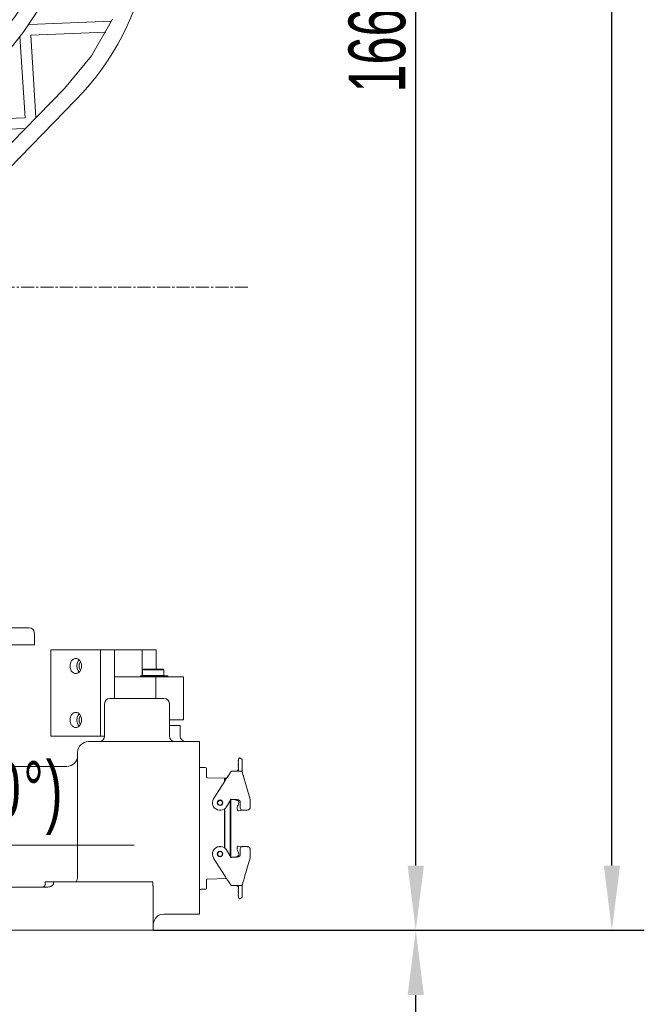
# Model space of a CAD drawing. Header units: millimetres. Extents: x 6756 to 17105, y -3613 to 3705.
# Tile 25 of 65: x 10639 to 11218, y 378 to 1291. Entities that reach past the tile are written whole.
import ezdxf

# ---------------------------------------------------------------- set-up
doc = ezdxf.new("R2010")
doc.units = ezdxf.units.MM
doc.header["$PDSIZE"] = -5
doc.linetypes.add('点画线', pattern=[18, 12, -2, 2, -2])
doc.layers.get('0').update_dxf_attribs({"lineweight": 35})
for name, color, linetype, lineweight in [('中心线层', 1, '点画线', 18), ('尺寸线层', 3, 'Continuous', 18), ('粗实线层', 7, 'Continuous', 35), ('细实线层', 7, 'Continuous', 18)]:
    doc.layers.add(name, color=color, linetype=linetype, lineweight=lineweight)
doc.styles.add('标准', font='txt', dxfattribs={"width": 0.667})
doc.dimstyles.new('标准', dxfattribs={"dimscale": 15, "dimtxt": 3.5, "dimasz": 4, "dimexe": 2, "dimexo": 0, "dimtad": 1, "dimdsep": 46, "dimtxsty": '标准', "dimblk": '_CAXARROW', "dimcen": 0, "dimdle": 6, "dimazin": 2, "dimtfac": 0.707107, "dimtdec": 3, "dimtmove": 2, "dimatfit": 3, "dimfxl": 1, "dimfrac": 2, "dimtolj": 1, "dimarcsym": 1})

# ---------------------------------------------------------------- blocks, each defined once
blk = doc.blocks.new('21324234')
at = {"layer": '细实线层'}
for p, q in [((210.13, 824.51), (227.98, 851.54)), ((291.42, 834.26), (215.07, 831.06)), ((97.09, 681.23), (210.13, 824.51)), ((286.21, 824.04), (216.54, 821.11)), ((206.59, 820.02), (211.42, 744.74)), ((216.54, 821.11), (221.44, 744.78)), ((247.78, 771.79), (130.72, 651.72)), ((129.35, 628.84), (258.5, 761.32)), ((211.42, 744.74), (144.99, 741.95)), ((211.65, 734.74), (145.97, 731.98)), ((-215, 272), (215, 272)), ((220, 256), (220, 267)), ((-266.38, 256), (220, 256)), ((235.34, 251.5), (332.73, 251.5)), ((235.34, 251.5), (235.34, 171.5)), ((281.31, 171.5), (281.31, 251.5)), ((294.16, 206.5), (294.16, 251.5)), ((319.87, 227.5), (319.87, 251.5)), ((332.73, 251.5), (332.73, 233.5)), ((320.5, 233.5), (320, 233)), ((340, 233), (320, 233)), ((320, 227.6), (320, 233)), ((339.5, 233.5), (320.5, 233.5)), ((339.5, 233.5), (340, 233)), ((340, 227.6), (340, 233)), ((358.18, 226.5), (294.16, 226.5)), ((318.24, 227.5), (343.65, 227.5)), ((318.24, 226.5), (318.24, 227.5)), ((320, 227.6), (340, 227.6)), ((320.5, 227.5), (320.5, 227.6)), ((332.47, 206.5), (332.47, 226.5)), ((334.33, 227.5), (334.33, 226.5)), ((339.5, 227.5), (339.5, 227.6)), ((339.65, 226.5), (339.65, 227.5)), ((341.26, 227.5), (341.26, 226.5)), ((343.65, 226.5), (343.65, 227.5)), ((358.18, 186.5), (358.18, 226.5)), ((285, 171.5), (285, 201.5)), ((290, 206.5), (340, 206.5)), ((345, 201.5), (345, 171.5)), ((358.18, 186.5), (345, 186.5)), ((355, 181.5), (345, 181.5)), ((355, 181.5), (355, 171.5)), ((235.34, 171.5), (285, 171.5)), ((270, 166.5), (373, 166.5)), ((373, 166.5), (373, 6.5)), ((260, 41.5), (260, 156.5)), ((408.71, 148.89), (409.09, 149.31)), ((409.09, 148.54), (408.71, 148.89)), ((408.71, 148.12), (409.09, 148.54)), ((409.09, 147.77), (408.71, 148.12)), ((408.71, 147.35), (409.09, 147.77)), ((409.09, 147), (408.71, 147.35)), ((408.71, 146.58), (409.09, 147)), ((409.09, 146.23), (408.71, 146.58)), ((408.71, 145.81), (409.09, 146.23)), ((409.56, 151.21), (408.89, 150.15)), ((408.89, 149.49), (408.89, 150.15)), ((408.89, 149.49), (409.09, 149.31)), ((410.24, 151.37), (412.16, 150.18)), ((412.39, 149.76), (412.39, 138.56)), ((185.47, 143.5), (250, 143.5)), ((374.3, 142.49), (373, 142.49)), ((374.3, 142.5), (378.3, 142.5)), ((379.3, 133.23), (379.3, 141.5)), ((401.42, 137.64), (401.25, 137.39)), ((402.11, 138.87), (401.99, 138.76)), ((402.27, 138.93), (402.11, 138.87)), ((402.39, 138.95), (402.27, 138.93)), ((411.89, 138.95), (402.39, 138.95)), ((409.09, 145.46), (408.71, 145.81)), ((408.71, 145.04), (409.09, 145.46)), ((409.09, 144.69), (408.71, 145.04)), ((408.71, 144.27), (409.09, 144.69)), ((409.09, 143.92), (408.71, 144.27)), ((408.71, 143.5), (409.09, 143.92)), ((409.09, 143.15), (408.71, 143.5)), ((408.71, 142.73), (409.09, 143.15)), ((409.09, 142.38), (408.71, 142.73)), ((408.71, 141.96), (409.09, 142.38)), ((409.09, 141.61), (408.71, 141.96)), ((409.09, 141.61), (408.89, 141.39)), ((408.89, 138.95), (408.89, 141.39)), ((412.28, 138.77), (412.16, 138.87)), ((412.4, 138.54), (412.39, 138.56)), ((412.41, 138.5), (412.4, 138.54)), ((412.58, 137.91), (412.49, 138.21)), ((412.74, 137.35), (412.58, 137.91)), ((412.79, 137.18), (412.74, 137.35)), ((380.25, 132.96), (396.05, 132.55)), ((396.24, 129.9), (385.96, 113.46)), ((396.05, 132.55), (396.05, 129.6)), ((396.3, 131.25), (396.05, 131.25)), ((396.24, 129.9), (396.45, 130.22)), ((397.88, 132.4), (396.3, 132.4)), ((396.3, 130), (396.3, 132.4)), ((399.69, 135.07), (398.69, 133.6)), ((399.23, 134.4), (398.97, 134.02)), ((413.57, 134.59), (413.4, 135.16)), ((413.75, 133.97), (413.57, 134.59)), ((414.06, 132.98), (413.75, 133.97)), ((414.72, 130.77), (414.27, 132.27)), ((414.99, 129.9), (414.51, 129.76)), ((414.93, 130.09), (414.72, 130.77)), ((414.93, 130.09), (414.99, 129.9)), ((419.78, 113.17), (414.99, 129.9)), ((397.84, 106.04), (402.03, 112.75)), ((401.39, 111.73), (401.39, 60.27)), ((401.9, 112.54), (401.9, 59.46)), ((402.03, 112.75), (407.7, 112.75)), ((406.4, 112.27), (406.4, 112.75)), ((406.8, 112.27), (406.4, 112.27)), ((410.7, 109.75), (410.7, 104.75)), ((419.9, 105.75), (419.9, 112.34)), ((391.22, 103.29), (391.19, 102.79)), ((391.19, 102.79), (392.61, 102.79)), ((392.61, 102.79), (392.58, 103.29)), ((396.05, 67.88), (396.05, 104.12)), ((396.3, 104.33), (396.3, 67.67)), ((408.15, 102.85), (408.18, 102.74)), ((409.07, 108.72), (408.56, 107.62)), ((408.73, 102.38), (411.08, 102.69)), ((412.32, 102.79), (417.36, 102.79)), ((392.61, 69.21), (391.19, 69.21)), ((391.19, 69.21), (391.22, 68.71)), ((391.19, 69.12), (391.2, 69.01)), ((392.58, 68.71), (392.61, 69.21)), ((402.03, 59.25), (397.84, 65.96)), ((408.18, 69.26), (408.15, 69.15)), ((408.56, 64.38), (409.07, 63.28)), ((411.08, 69.31), (408.73, 69.62)), ((410.7, 67.25), (410.7, 62.25)), ((417.36, 69.21), (412.32, 69.21)), ((419.9, 59.66), (419.9, 66.25)), ((396.24, 42.1), (385.96, 58.54)), ((407.7, 59.25), (402.03, 59.25)), ((406.8, 59.73), (406.4, 59.73)), ((406.4, 59.25), (406.4, 59.73)), ((419.78, 58.83), (414.99, 42.1)), ((379.3, 30.5), (379.3, 38.77)), ((397.94, 39.5), (380.25, 39.04)), ((399.31, 37.49), (399.58, 37.09)), ((399.58, 37.09), (400.63, 35.55)), ((413.1, 35.83), (413.4, 36.85)), ((413.4, 36.85), (413.57, 37.42)), ((413.57, 37.42), (413.85, 38.35)), ((413.85, 38.35), (414.61, 40.84)), ((414.99, 42.1), (414.51, 42.24)), ((414.61, 40.84), (414.93, 41.91)), ((414.9, 42.13), (414.8, 42.16)), ((414.99, 42.1), (414.93, 41.91)), ((414.99, 42.1), (414.96, 42.11)), ((-177, 31.5), (231.69, 31.5)), ((329.71, 36.5), (230, 36.5)), ((230, 34.5), (230, 36.5)), ((237.61, 34.5), (237.61, 36.5)), ((329.71, 36.5), (329.71, 34.5)), ((330, 31.5), (330, -8.5)), ((373, 29.49), (374.3, 29.49)), ((374.3, 29.5), (378.3, 29.5)), ((401.94, 33.34), (402.01, 33.23)), ((402.01, 33.23), (402.12, 33.13)), ((402.39, 33.05), (411.89, 33.05)), ((408.71, 30.04), (409.09, 30.39)), ((409.09, 29.62), (408.71, 30.04)), ((408.71, 29.27), (409.09, 29.62)), ((409.09, 28.85), (408.71, 29.27)), ((408.71, 28.5), (409.09, 28.85)), ((409.09, 28.08), (408.71, 28.5)), ((408.71, 27.73), (409.09, 28.08)), ((409.09, 27.31), (408.71, 27.73)), ((408.88, 31.18), (408.89, 31.05)), ((408.89, 33.05), (408.89, 30.61)), ((408.89, 30.61), (409.09, 30.39)), ((411.9, 33.05), (412.01, 33.06)), ((412.01, 33.06), (412.17, 33.13)), ((412.17, 33.13), (412.28, 33.23)), ((412.39, 33.44), (412.39, 22.24)), ((412.41, 33.5), (412.49, 33.79)), ((412.49, 33.79), (412.58, 34.09)), ((412.58, 34.09), (413.03, 35.61)), ((413.03, 35.61), (413.1, 35.83)), ((408.71, 26.96), (409.09, 27.31)), ((409.09, 26.54), (408.71, 26.96)), ((408.71, 26.19), (409.09, 26.54)), ((409.09, 25.77), (408.71, 26.19)), ((408.71, 25.42), (409.09, 25.77)), ((409.09, 25), (408.71, 25.42)), ((408.71, 24.65), (409.09, 25)), ((409.09, 24.23), (408.71, 24.65)), ((408.71, 23.88), (409.09, 24.23)), ((409.09, 23.46), (408.71, 23.88)), ((408.71, 23.11), (409.09, 23.46)), ((409.09, 22.69), (408.71, 23.11)), ((409.09, 22.69), (408.89, 22.51)), ((408.89, 21.85), (408.89, 22.51)), ((408.89, 21.85), (409.56, 20.79)), ((412.16, 21.82), (410.24, 20.63)), ((373, 6.5), (340, 6.5)), ((101.34, -8.5), (330, -8.5))]:
    blk.add_line(p, q, dxfattribs=at)
for points in [[(292.3, 836.1), (272.73, 802.08), (247.78, 771.79)], [(401.25, 137.39), (401.06, 137.1), (400.95, 136.93), (400.83, 136.76)], [(401.7, 138.1), (401.66, 138.03), (401.61, 137.94), (401.55, 137.85), (401.49, 137.75), (401.42, 137.64)], [(401.86, 138.4), (401.84, 138.37), (401.82, 138.33), (401.8, 138.28), (401.78, 138.23), (401.74, 138.17), (401.7, 138.1)], [(401.99, 138.76), (401.93, 138.65), (401.9, 138.57), (401.9, 138.54), (401.89, 138.52), (401.89, 138.51), (401.89, 138.51), (401.89, 138.5), (401.89, 138.49), (401.89, 138.48), (401.88, 138.47), (401.88, 138.45), (401.87, 138.43), (401.86, 138.4), (401.84, 138.37), (401.82, 138.33)], [(401.89, 138.48), (401.88, 138.47), (401.88, 138.45), (401.87, 138.43)], [(401.99, 138.76), (401.93, 138.65), (401.9, 138.57), (401.9, 138.54), (401.89, 138.52)], [(401.89, 138.51), (401.89, 138.51), (401.89, 138.5), (401.89, 138.49)], [(408.82, 140.47), (408.77, 140.3), (408.71, 140.14), (408.65, 140.01), (408.58, 139.9), (408.51, 139.79), (408.44, 139.69), (408.36, 139.6), (408.28, 139.52), (408.2, 139.44), (408.11, 139.37), (408.02, 139.31), (407.93, 139.25), (407.84, 139.19), (407.75, 139.15), (407.65, 139.1), (407.56, 139.07), (407.47, 139.04), (407.37, 139.01), (407.28, 138.99), (407.2, 138.98), (407.11, 138.96), (407.03, 138.96), (406.96, 138.95), (406.91, 138.95), (406.89, 138.95), (406.89, 138.95)], [(408.87, 140.73), (408.86, 140.63), (408.82, 140.47)], [(408.89, 140.95), (408.88, 140.82), (408.87, 140.73)], [(412.16, 138.87), (412.01, 138.94), (411.9, 138.95)], [(412.4, 138.54), (412.39, 138.57), (412.37, 138.61), (412.35, 138.67), (412.28, 138.77)], [(412.49, 138.21), (412.43, 138.41), (412.41, 138.5)], [(413.4, 135.16), (413.17, 135.93), (413.1, 136.17), (413.03, 136.4), (412.97, 136.61), (412.79, 137.18)], [(398.04, 132.65), (397.67, 132.1), (397.27, 131.48), (396.82, 130.8), (396.45, 130.22)], [(398.69, 133.6), (398.38, 133.15), (398.04, 132.65)], [(400.83, 136.76), (400.57, 136.36), (399.69, 135.07)], [(414.27, 132.27), (414.16, 132.63), (414.06, 132.98)], [(396.24, 42.1), (396.91, 41.07), (397.42, 40.28), (397.89, 39.59), (398.3, 38.97), (398.67, 38.42), (399.31, 37.49)], [(400.63, 35.55), (400.79, 35.31), (400.93, 35.1), (401.06, 34.91), (401.18, 34.73), (401.29, 34.56), (401.38, 34.42), (401.47, 34.28), (401.55, 34.16), (401.61, 34.05), (401.67, 33.95), (401.72, 33.86)], [(401.72, 33.86), (401.77, 33.79), (401.8, 33.72), (401.83, 33.67), (401.85, 33.62), (401.86, 33.58), (401.87, 33.56), (401.88, 33.53), (401.89, 33.52), (401.89, 33.5), (401.89, 33.5), (401.89, 33.49)], [(401.89, 33.49), (401.9, 33.47), (401.9, 33.43), (401.94, 33.34)], [(402.12, 33.13), (402.27, 33.06), (402.39, 33.05)], [(406.89, 33.05), (406.91, 33.05), (406.94, 33.05), (407.01, 33.05), (407.09, 33.04), (407.18, 33.03), (407.27, 33.01), (407.36, 32.99), (407.46, 32.96), (407.57, 32.93), (407.67, 32.89), (407.77, 32.84), (407.87, 32.79), (407.97, 32.73), (408.07, 32.66), (408.16, 32.59), (408.25, 32.51), (408.34, 32.42), (408.43, 32.32), (408.51, 32.22), (408.58, 32.1), (408.65, 31.97), (408.72, 31.83), (408.78, 31.67), (408.83, 31.51)], [(408.83, 31.51), (408.86, 31.36), (408.87, 31.26), (408.88, 31.18)], [(412.28, 33.23), (412.35, 33.33), (412.37, 33.39), (412.39, 33.43)], [(412.39, 33.43), (412.4, 33.46), (412.41, 33.5)]]:
    blk.add_lwpolyline(points, dxfattribs=at)
for centre, radius in [((391.9, 109.75), 2.55), ((391.9, 109.75), 2.4), ((391.9, 109.75), 2.2), ((391.9, 62.25), 2.55), ((391.9, 62.25), 2.4), ((391.9, 62.25), 2.2)]:
    blk.add_circle(centre, radius, dxfattribs=at)
for centre, radius, start, end in [((79.49, 935.83), 250, 315.72786, 22.78811), ((59.36, 943.44), 177, 321.72801, 19.78794), ((215, 267), 5, 0, 90), ((290, 201.5), 5, 90, 180), ((340, 201.5), 5, 0, 90), ((270, 156.5), 10, 90, 180), ((280, 171.5), 5, 270, 360), ((350, 171.5), 5, 180, 270), ((360, 171.5), 5, 180, 270), ((250, 153.5), 10, 270, 0), ((409.98, 150.95), 0.5, 58, 148), ((411.89, 149.76), 0.5, 360, 58), ((378.3, 141.5), 1, 0, 90), ((380.3, 134.96), 2, 240, 268.5), ((391.9, 109.75), 7, 148, 264.17782), ((406.8, 109.77), 2.5, 335.07622, 90.02069), ((407.7, 109.75), 3, 0, 90), ((416.9, 112.34), 3, 0, 16), ((391.9, 109.75), 7, 275.82218, 328), ((414.91, 104.67), 7, 155.07622, 195.07622), ((408.66, 102.87), 0.5, 195.07622, 277.67621), ((412.7, 104.75), 2, 180, 259.09593), ((411.01, 103.19), 0.5, 277.67622, 354.74987), ((416.9, 105.75), 3, 278.89865, 0), ((391.9, 62.25), 7, 95.82218, 212), ((391.9, 62.25), 7, 32, 84.17782), ((414.91, 67.33), 7, 164.92378, 204.92378), ((408.66, 69.13), 0.5, 82.3238, 164.92377), ((412.7, 67.25), 2, 100.90407, 180), ((411.01, 68.81), 0.5, 5.25008, 82.32378), ((416.9, 66.25), 3, 0, 81.10135), ((406.8, 62.23), 2.5, 269.97823, 24.92378), ((407.7, 62.25), 3, 270, 360), ((416.9, 59.66), 3, 344, 360), ((250, 41.5), 10, 329.66827, 0), ((380.3, 37.04), 2, 91.5, 120), ((227, 34.5), 3, 292.5, 0), ((378.3, 30.5), 1, 270, 0), ((409.98, 21.05), 0.5, 212, 302), ((411.89, 22.24), 0.5, 302, 0), ((340, -3.5), 10, 90, 180)]:
    blk.add_arc(centre, radius, start, end, dxfattribs=at)
for points, knots in [([(258.33, 243.5), (257.97, 243.5), (257.26, 243.41), (256.24, 243), (255.3, 242.34), (254.49, 241.46), (253.83, 240.39), (253.16, 238.76), (252.96, 237.4), (252.96, 236.5)], [0, 0, 0, 0, 492.175249, 997.035875, 1524.534018, 2080.22163, 2664.891578, 3275.115619, 4539.542357, 4539.542357, 4539.542357, 4539.542357]), ([(263.69, 236.5), (263.69, 237.4), (263.49, 238.76), (262.83, 240.39), (262.16, 241.46), (261.35, 242.34), (260.41, 243), (259.39, 243.41), (258.68, 243.5), (258.33, 243.5)], [0, 0, 0, 0, 1276.95446, 1893.224494, 2483.687252, 3044.88052, 3577.605024, 4087.467721, 4584.519358, 4584.519358, 4584.519358, 4584.519358]), ([(261.53, 242.09), (261.19, 241.76), (260.57, 240.98), (259.9, 239.62), (259.49, 238.1), (259.39, 237.04), (259.39, 236.5)], [0, 0, 0, 0, 644.079116, 1325.403407, 2035.484011, 2761.230664, 2761.230664, 2761.230664, 2761.230664]), ([(262.84, 240.24), (262.6, 240.03), (262.16, 239.53), (261.67, 238.62), (261.37, 237.59), (261.31, 236.87), (261.31, 236.5)], [0, 0, 0, 0, 641.54262, 1323.877349, 2038.456216, 2770.792189, 2770.792189, 2770.792189, 2770.792189]), ([(252.96, 236.5), (252.96, 235.6), (253.16, 234.24), (253.83, 232.61), (254.49, 231.54), (255.3, 230.66), (256.24, 230), (257.26, 229.59), (257.97, 229.5), (258.33, 229.5)], [0, 0, 0, 0, 1234.557232, 1830.365971, 2401.224283, 2943.784906, 3458.82198, 3951.756302, 4432.304913, 4432.304913, 4432.304913, 4432.304913]), ([(258.33, 229.5), (258.68, 229.5), (259.39, 229.59), (260.41, 230), (261.35, 230.66), (262.16, 231.54), (262.83, 232.61), (263.49, 234.24), (263.69, 235.6), (263.69, 236.5)], [0, 0, 0, 0, 489.239314, 991.088333, 1515.439832, 2067.812642, 2648.994904, 3255.578822, 4512.462972, 4512.462972, 4512.462972, 4512.462972]), ([(259.39, 236.5), (259.39, 235.96), (259.49, 234.9), (259.9, 233.38), (260.57, 232.02), (261.19, 231.24), (261.53, 230.91)], [0, 0, 0, 0, 716.99936, 1418.521492, 2091.633905, 2727.950053, 2727.950053, 2727.950053, 2727.950053]), ([(261.31, 236.5), (261.31, 236.13), (261.37, 235.41), (261.67, 234.38), (262.16, 233.47), (262.6, 232.97), (262.84, 232.76)], [0, 0, 0, 0, 726.392001, 1435.171022, 2111.967612, 2748.303181, 2748.303181, 2748.303181, 2748.303181]), ([(258.33, 193.5), (257.97, 193.5), (257.26, 193.41), (256.24, 193), (255.3, 192.34), (254.49, 191.46), (253.83, 190.39), (253.16, 188.76), (252.96, 187.4), (252.96, 186.5)], [0, 0, 0, 0, 456.666541, 925.103253, 1414.544265, 1930.140975, 2472.629049, 3038.827577, 4212.030385, 4212.030385, 4212.030385, 4212.030385]), ([(263.69, 186.5), (263.69, 187.4), (263.49, 188.76), (262.83, 190.39), (262.16, 191.46), (261.35, 192.34), (260.41, 193), (259.39, 193.41), (258.68, 193.5), (258.33, 193.5)], [0, 0, 0, 0, 1191.453832, 1766.460473, 2317.387806, 2841.005438, 3338.060479, 3813.784464, 4277.555175, 4277.555175, 4277.555175, 4277.555175]), ([(261.53, 192.09), (261.19, 191.76), (260.57, 190.98), (259.9, 189.62), (259.49, 188.1), (259.39, 187.04), (259.39, 186.5)], [0, 0, 0, 0, 597.805082, 1230.17945, 1889.244126, 2562.849319, 2562.849319, 2562.849319, 2562.849319]), ([(252.96, 186.5), (252.96, 185.6), (253.16, 184.24), (253.83, 182.61), (254.49, 181.54), (255.3, 180.66), (256.24, 180), (257.26, 179.59), (257.97, 179.5), (258.33, 179.5)], [0, 0, 0, 0, 1151.330061, 1706.972598, 2239.34673, 2745.33085, 3225.64691, 3685.350266, 4133.502889, 4133.502889, 4133.502889, 4133.502889]), ([(258.33, 179.5), (258.68, 179.5), (259.39, 179.59), (260.41, 180), (261.35, 180.66), (262.16, 181.54), (262.83, 182.61), (263.49, 184.24), (263.69, 185.6), (263.69, 186.5)], [0, 0, 0, 0, 459.236314, 930.309032, 1422.504248, 1941.002345, 2486.54313, 3055.927794, 4235.732498, 4235.732498, 4235.732498, 4235.732498]), ([(259.39, 186.5), (259.39, 185.96), (259.49, 184.9), (259.9, 183.38), (260.57, 182.02), (261.19, 181.24), (261.53, 180.91)], [0, 0, 0, 0, 668.02038, 1321.620798, 1948.752195, 2541.600918, 2541.600918, 2541.600918, 2541.600918]), ([(262.84, 190.24), (262.6, 190.03), (262.16, 189.53), (261.67, 188.62), (261.37, 187.59), (261.31, 186.87), (261.31, 186.5)], [0, 0, 0, 0, 596.813154, 1231.57432, 1896.331507, 2577.607743, 2577.607743, 2577.607743, 2577.607743]), ([(261.31, 186.5), (261.31, 186.13), (261.37, 185.41), (261.67, 184.38), (262.16, 183.47), (262.6, 182.97), (262.84, 182.76)], [0, 0, 0, 0, 677.483903, 1338.540711, 1969.76847, 2563.259456, 2563.259456, 2563.259456, 2563.259456]), ([(396.24, 129.9), (396.24, 129.9), (396.24, 129.9), (396.24, 129.9), (396.25, 129.89), (396.26, 129.89), (396.27, 129.88), (396.29, 129.87), (396.32, 129.85), (396.36, 129.82), (396.43, 129.78), (396.5, 129.73), (396.58, 129.69), (396.63, 129.65), (396.66, 129.63)], [0, 0, 0, 0, 50.991012, 114.582637, 203.323573, 455.495945, 805.467129, 1249.631896, 1784.089255, 3102.72058, 4708.512088, 6542.556998, 8538.846216, 10608.69585, 10608.69585, 10608.69585, 10608.69585]), ([(402.03, 112.75), (402.02, 112.76), (401.99, 112.82), (401.95, 112.9), (401.9, 112.99), (401.85, 113.07), (401.8, 113.16), (401.77, 113.22), (401.75, 113.25)], [0, 0, 0, 0, 498.45298, 1814.103942, 2680.714805, 3639.219979, 4655.495576, 5697.849856, 5697.849856, 5697.849856, 5697.849856]), ([(412.37, 103.29), (412.37, 103.22), (412.36, 103.13), (412.35, 103.01), (412.35, 102.94), (412.34, 102.88), (412.34, 102.83), (412.33, 102.8), (412.33, 102.79), (412.32, 102.79), (412.32, 102.79)], [0, 0, 0, 0, 2922.794183, 4243.752088, 5402.709118, 6356.01294, 7067.120949, 7511.361264, 7631.08317, 7691.1118, 7691.1118, 7691.1118, 7691.1118]), ([(417.36, 102.79), (417.36, 102.79), (417.36, 102.79), (417.36, 102.79), (417.36, 102.8), (417.36, 102.81), (417.36, 102.83), (417.35, 102.85), (417.35, 102.88), (417.34, 102.94), (417.34, 103.01), (417.34, 103.1), (417.33, 103.19), (417.33, 103.25), (417.32, 103.29)], [0, 0, 0, 0, 56.046283, 126.271603, 224.56535, 503.454292, 887.382736, 1370.984268, 1949.228906, 3368.541071, 5095.996015, 7066.636323, 9204.467727, 11427.439617, 11427.439617, 11427.439617, 11427.439617]), ([(412.32, 69.21), (412.32, 69.21), (412.32, 69.21), (412.32, 69.21), (412.32, 69.2), (412.32, 69.19), (412.33, 69.17), (412.33, 69.15), (412.33, 69.12), (412.34, 69.06), (412.34, 68.99), (412.35, 68.9), (412.36, 68.81), (412.37, 68.75), (412.37, 68.71)], [0, 0, 0, 0, 56.410234, 126.591794, 224.463462, 502.395623, 888.236774, 1377.847327, 1965.799725, 3413.815229, 5174.269159, 7179.152955, 9355.083032, 11612.942935, 11612.942935, 11612.942935, 11612.942935]), ([(417.32, 68.71), (417.33, 68.75), (417.33, 68.81), (417.34, 68.9), (417.35, 68.99), (417.35, 69.06), (417.36, 69.12), (417.36, 69.15), (417.36, 69.17), (417.36, 69.19), (417.36, 69.2), (417.36, 69.21), (417.36, 69.21), (417.36, 69.21), (417.36, 69.21)], [0, 0, 0, 0, 2290.912587, 4494.471858, 6526.805734, 8309.644472, 9774.114481, 10368.613632, 10863.196686, 11253.018063, 11534.262515, 11633.240158, 11704.095467, 11760.929275, 11760.929275, 11760.929275, 11760.929275]), ([(402.03, 59.25), (402.02, 59.24), (402, 59.19), (401.95, 59.12), (401.87, 58.96), (401.8, 58.84), (401.75, 58.75)], [0, 0, 0, 0, 360.691335, 1034.643238, 1953.139719, 4158.977276, 4158.977276, 4158.977276, 4158.977276]), ([(231.68, 31.5), (232.27, 31.5), (233.44, 31.65), (234.84, 32.11), (235.9, 32.62), (236.52, 33.01), (236.98, 33.38), (237.29, 33.69), (237.54, 34.06), (237.61, 34.35), (237.61, 34.5)], [0, 0, 0, 0, 1135.075026, 2269.907436, 2837.648758, 3405.143503, 3689.020651, 3972.893831, 4256.639229, 4539.568538, 4539.568538, 4539.568538, 4539.568538]), ([(329.71, 34.5), (329.71, 34.23), (329.73, 33.77), (329.77, 33.15), (329.82, 32.66), (329.87, 32.27), (329.9, 32), (329.92, 31.82), (329.94, 31.71), (329.95, 31.62), (329.96, 31.56), (329.98, 31.53), (329.98, 31.5), (329.99, 31.5)], [0, 0, 0, 0, 2329.166586, 4067.919404, 5450.527463, 6584.464016, 7497.229259, 7870.053661, 8184.399957, 8437.260983, 8625.007464, 8743.654353, 8790.135458, 8790.135458, 8790.135458, 8790.135458])]:
    blk.add_open_spline(points, degree=3, knots=knots, dxfattribs=at)
blk = doc.blocks.new('_CAXARROW')
blk.add_hatch(color=0).paths.add_polyline_path([(0, 0), (-1, 0.125), (-1, -0.125)], flags=0)
blk = doc.blocks.new('*X6')
at = {"layer": 'Defpoints', "color": 0, "transparency": 16777216}
for p in [(10212.69, 2890.12), (10849.09, 1679.91), (10548.09, 1624.44), (10212.69, 1043.51), (10212.69, 405.51)]:
    blk.add_point(p, dxfattribs=at)
at = {"layer": '尺寸线层', "color": 0, "linetype": 'Continuous', "lineweight": -2, "transparency": 16777216}
for start, end in [(71.38974, 84.87338), (50.12662, 63.49743)]:
    blk.add_arc((10212.69, 1043.51), 670.79, start, end, dxfattribs=at)
at = {"layer": '尺寸线层', "color": 0, "lineweight": -2, "transparency": 16777216, "xscale": 60, "yscale": 60, "zscale": 60}
for p, rotation in [((10212.69, 1714.31), 177.4366922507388), ((10687.01, 1517.84), 317.5633077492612)]:
    blk.add_blockref('_CAXARROW', p, dxfattribs=dict(at, rotation=rotation))
at = {"layer": '尺寸线层', "color": 0, "transparency": 16777216, "insert": (10469.39, 1663.25), "char_height": 52.5, "attachment_point": 5, "style": '标准', "bg_fill": 3, "box_fill_scale": 1.1, "bg_fill_color": 256, "bg_fill_true_color": 13158600, "bg_fill_transparency": 0}
blk.add_mtext('\\A1;45°', dxfattribs=at)
blk = doc.blocks.new('*X7')
at = {"layer": 'Defpoints', "color": 0, "transparency": 16777216}
for p in [(10849.09, 1679.91), (10849.09, 1679.91), (10454.05, 1436.25), (9968.16, 1269.13), (10212.69, 1043.51)]:
    blk.add_point(p, dxfattribs=at)
at = {"layer": '尺寸线层', "color": 0, "linetype": 'Continuous', "lineweight": -2, "transparency": 16777216}
for start, end in [(190.17625, 197.58812), (205, 225), (232.41188, 239.82375)]:
    blk.add_arc((10849.09, 1679.91), 464.14, start, end, dxfattribs=at)
at = {"layer": '尺寸线层', "color": 0, "lineweight": -2, "transparency": 16777216, "xscale": 60, "yscale": 60, "zscale": 60}
for p, rotation in [((10428.43, 1483.76), 291.2940617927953), ((10520.89, 1351.71), 138.705938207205)]:
    blk.add_blockref('_CAXARROW', p, dxfattribs=dict(at, rotation=rotation))
at = {"layer": '尺寸线层', "color": 0, "transparency": 16777216, "insert": (10425.18, 1380.01), "char_height": 52.5, "attachment_point": 5, "style": '标准', "bg_fill": 3, "box_fill_scale": 1.1, "bg_fill_color": 256, "bg_fill_true_color": 13158600, "bg_fill_transparency": 0}
blk.add_mtext('\\A1;20°', dxfattribs=at)
blk = doc.blocks.new('*X8')
at = {"layer": 'Defpoints', "color": 0, "transparency": 16777216}
for p in [(10516.64, 2593.29), (10737.43, 1748.78), (10849.09, 1679.91), (10849.09, 1679.91), (10212.69, 1043.51)]:
    blk.add_point(p, dxfattribs=at)
at = {"layer": '尺寸线层', "color": 0, "linetype": 'Continuous', "lineweight": -2, "transparency": 16777216}
for start, end in [(136.43771, 150.79166), (183.15902, 198.56229)]:
    blk.add_arc((10849.09, 1679.91), 131.19, start, end, dxfattribs=at)
at = {"layer": '尺寸线层', "color": 0, "lineweight": -2, "transparency": 16777216, "xscale": 60, "yscale": 60, "zscale": 60}
for p, rotation in [((10804.22, 1803.19), 33.21885327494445), ((10756.32, 1587.14), 301.7811467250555)]:
    blk.add_blockref('_CAXARROW', p, dxfattribs=dict(at, rotation=rotation))
at = {"layer": '尺寸线层', "color": 0, "transparency": 16777216, "insert": (10721, 1708.31), "char_height": 52.5, "attachment_point": 5, "style": '标准', "bg_fill": 3, "box_fill_scale": 1.1, "bg_fill_color": 256, "bg_fill_true_color": 13158600, "bg_fill_transparency": 0}
blk.add_mtext('\\A1;115°', dxfattribs=at)
blk = doc.blocks.new('*X18')
at = {"layer": '尺寸线层', "linetype": 'Continuous'}
blk.add_hatch(color=0, dxfattribs=at).paths.add_polyline_path([(694.03, 356.89), (721.34, 302.94), (707.21, 297.88)], flags=0)
at = {"layer": '尺寸线层', "color": 0, "linetype": 'Continuous'}
blk.add_line((694.03, 356.89), (784.68, 103.94), dxfattribs=at)
at = {"layer": '尺寸线层', "color": 0}
blk.add_line((784.68, 103.94), (1428.07, 103.94), dxfattribs=at)
at = {"layer": '尺寸线层', "color": 0, "insert": (1120.3, 147.52), "char_height": 52.5, "width": 1203.5847, "attachment_point": 5, "line_spacing_factor": 1.15057, "style": '标准'}
blk.add_mtext('\\T1.1;(J2:-50.38%%D，J3:-70%%D)', dxfattribs=at)
blk = doc.blocks.new('*X26')
at = {"layer": 'Defpoints', "color": 0, "transparency": 16777216}
for p in [(9920.4, 2104.12), (11005.9, 2104.12), (10762.69, 447.01)]:
    blk.add_point(p, dxfattribs=at)
at = {"layer": '尺寸线层', "color": 0, "linetype": 'Continuous', "lineweight": -2, "transparency": 16777216}
for p, q in [((9920.4, 2104.12), (11035.9, 2104.12)), ((11005.9, 507.01), (11005.9, 2044.12)), ((10762.69, 447.01), (11035.9, 447.01))]:
    blk.add_line(p, q, dxfattribs=at)
at = {"layer": '尺寸线层', "color": 0, "lineweight": -2, "transparency": 16777216, "xscale": 60, "yscale": 60, "zscale": 60}
for p, rotation in [((11005.9, 2104.12), 90), ((11005.9, 447.01), 270)]:
    blk.add_blockref('_CAXARROW', p, dxfattribs=dict(at, rotation=rotation))
at = {"layer": '尺寸线层', "color": 0, "transparency": 16777216, "insert": (10970.28, 1275.56), "char_height": 52.5, "attachment_point": 5, "rotation": 90, "style": '标准', "bg_fill": 3, "box_fill_scale": 1.1, "bg_fill_color": 256, "bg_fill_true_color": 13158600, "bg_fill_transparency": 0}
blk.add_mtext('\\A1;1660', dxfattribs=at)
blk = doc.blocks.new('*X27')
at = {"layer": 'Defpoints', "color": 0, "transparency": 16777216}
for p in [(9880.25, 2856.9), (11187.56, 2856.9), (10762.69, 447.01)]:
    blk.add_point(p, dxfattribs=at)
at = {"layer": '尺寸线层', "color": 0, "linetype": 'Continuous', "lineweight": -2, "transparency": 16777216}
for p, q in [((9880.25, 2856.9), (11217.56, 2856.9)), ((11187.56, 507.01), (11187.56, 2796.9)), ((10762.69, 447.01), (11217.56, 447.01))]:
    blk.add_line(p, q, dxfattribs=at)
at = {"layer": '尺寸线层', "color": 0, "lineweight": -2, "transparency": 16777216, "xscale": 60, "yscale": 60, "zscale": 60}
for p, rotation in [((11187.56, 2856.9), 90), ((11187.56, 447.01), 270)]:
    blk.add_blockref('_CAXARROW', p, dxfattribs=dict(at, rotation=rotation))
at = {"layer": '尺寸线层', "color": 0, "transparency": 16777216, "insert": (11151.93, 1651.95), "char_height": 52.5, "attachment_point": 5, "rotation": 90, "style": '标准', "bg_fill": 3, "box_fill_scale": 1.1, "bg_fill_color": 256, "bg_fill_true_color": 13158600, "bg_fill_transparency": 0}
blk.add_mtext('\\A1;2410', dxfattribs=at)
blk = doc.blocks.new('*X32')
at = {"layer": 'Defpoints', "color": 0, "transparency": 16777216}
for p in [(10762.69, 447.01), (11005.9, 447.01), (9339.43, -146.22)]:
    blk.add_point(p, dxfattribs=at)
at = {"layer": '尺寸线层', "color": 0, "linetype": 'Continuous', "lineweight": -2, "transparency": 16777216}
for p, q in [((10762.69, 447.01), (11035.9, 447.01)), ((11005.9, -86.22), (11005.9, 387.01)), ((9339.43, -146.22), (11035.9, -146.22))]:
    blk.add_line(p, q, dxfattribs=at)
at = {"layer": '尺寸线层', "color": 0, "lineweight": -2, "transparency": 16777216, "xscale": 60, "yscale": 60, "zscale": 60}
for p, rotation in [((11005.9, 447.01), 90), ((11005.9, -146.22), 270)]:
    blk.add_blockref('_CAXARROW', p, dxfattribs=dict(at, rotation=rotation))
at = {"layer": '尺寸线层', "color": 0, "transparency": 16777216, "insert": (10970.28, 150.4), "char_height": 52.5, "attachment_point": 5, "rotation": 90, "style": '标准', "bg_fill": 3, "box_fill_scale": 1.1, "bg_fill_color": 256, "bg_fill_true_color": 13158600, "bg_fill_transparency": 0}
blk.add_mtext('\\A1;590', dxfattribs=at)

msp = doc.modelspace()

# ---------------------------------------------------------------- block references
at = {"layer": '粗实线层'}
msp.add_blockref('21324234', (10432.691, 455.514), dxfattribs=at)

# ---------------------------------------------------------------- next in the draw order: dimensions: what is measured, and where the dimension line sits
at = {"layer": '尺寸线层'}
dim = msp.add_angular_dim_2l(base=(10548.087, 1624.437), line1=((10212.691, 1043.514), (10849.087, 1679.91)), line2=((10212.691, 405.51), (10212.691, 2890.117)), dimstyle='标准', override={"dimtad": 0, "dimtih": 1, "dimtoh": 1, "dimsah": 1, "dimtfill": 1, "dimtzin": 8}, dxfattribs=at)
dim.commit()
dim.dimension.update_dxf_attribs({"geometry": '*X6', "text_midpoint": (10469.392, 1663.246)})

# ---------------------------------------------------------------- next in the draw order: block references
msp.add_blockref('*X18', (9316.967, 422.016), dxfattribs=at)

# ---------------------------------------------------------------- next in the draw order: dimensions: what is measured, and where the dimension line sits
dim = msp.add_angular_dim_2l(base=(10454.051, 1436.248), line1=((10212.691, 1043.514), (10849.087, 1679.91)), line2=((9968.156, 1269.125), (10849.087, 1679.91)), dimstyle='标准', override={"dimtad": 0, "dimtih": 1, "dimtoh": 1, "dimsah": 1, "dimtfill": 1, "dimtzin": 8}, dxfattribs=at)
dim.commit()
dim.dimension.update_dxf_attribs({"geometry": '*X7', "text_midpoint": (10425.182, 1380.013), "dimtype": 162})

# ---------------------------------------------------------------- next in the draw order: dimensions: what is measured, and where the dimension line sits
dim = msp.add_angular_dim_2l(base=(10737.427, 1748.784), line1=((10212.691, 1043.514), (10849.087, 1679.91)), line2=((10516.644, 2593.292), (10849.087, 1679.91)), dimstyle='标准', override={"dimtad": 0, "dimtih": 1, "dimtoh": 1, "dimsah": 1, "dimtfill": 1, "dimtzin": 8}, dxfattribs=at)
dim.commit()
dim.dimension.update_dxf_attribs({"geometry": '*X8', "text_midpoint": (10721.005, 1708.306)})

# ---------------------------------------------------------------- next in the draw order: dimensions: what is measured, and where the dimension line sits
dim = msp.add_linear_dim(base=(11005.902, 2104.115), p1=(10762.691, 447.014), p2=(9920.398, 2104.115), angle=90, text='1660', dimstyle='标准', override={"dimsah": 1, "dimtfac": 1, "dimtfill": 1, "dimtzin": 8}, dxfattribs=at)
dim.commit()
dim.dimension.update_dxf_attribs({"geometry": '*X26', "text_midpoint": (10970.277, 1275.565)})

# ---------------------------------------------------------------- next in the draw order: dimensions: what is measured, and where the dimension line sits
dim = msp.add_linear_dim(base=(11187.558, 2856.896), p1=(10762.691, 447.014), p2=(9880.248, 2856.896), angle=90, text='2410', dimstyle='标准', override={"dimsah": 1, "dimtfac": 1, "dimtfill": 1, "dimtzin": 8}, dxfattribs=at)
dim.commit()
dim.dimension.update_dxf_attribs({"geometry": '*X27', "text_midpoint": (11151.933, 1651.955)})

# ---------------------------------------------------------------- next in the draw order: linework, layer by layer
at = {"layer": '中心线层'}
msp.add_line((10850.309, 1043.297), (8295.986, 1043.297), dxfattribs=at)

# ---------------------------------------------------------------- next in the draw order: dimensions: what is measured, and where the dimension line sits
at = {"layer": '尺寸线层'}
dim = msp.add_linear_dim(base=(11005.902, 447.014), p1=(9339.425, -146.215), p2=(10762.691, 447.014), angle=90, text='590', dimstyle='标准', override={"dimsah": 1, "dimtfac": 1, "dimtfill": 1, "dimtzin": 8}, dxfattribs=at)
dim.commit()
dim.dimension.update_dxf_attribs({"geometry": '*X32', "text_midpoint": (10970.277, 150.399)})

doc.saveas('drawing.dxf')
